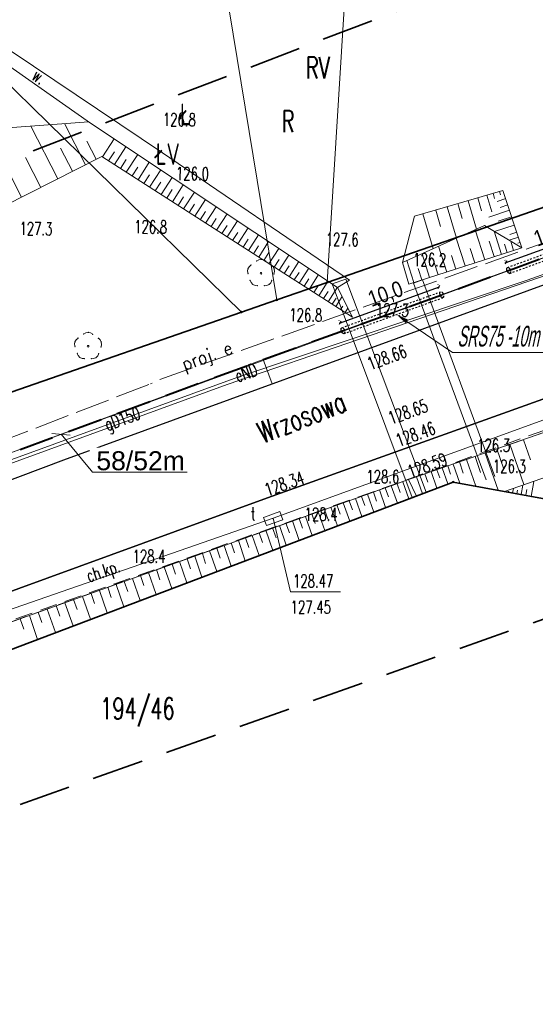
# Model space of a CAD drawing. Header units: metres. Extents: x 6496648 to 6497944, y 5962794 to 5963351.
# Tile 82 of 91: x 6497603 to 6497632, y 5963136 to 5963193. Entities that reach past the tile are written whole.
import ezdxf
from ezdxf import colors
from ezdxf.entities.mleader import LeaderData, LeaderLine
from ezdxf.math import Vec2, Vec3

# ---------------------------------------------------------------- set-up
doc = ezdxf.new("R2010")
doc.units = ezdxf.units.M
doc.header["$MEASUREMENT"] = 0
for name, pattern in [('DASHED', [19.05, 12.7, -6.35]), ('HIDDEN', [0.375, 0.25, -0.125]), ('L_0_04', [1.5, 1, -0.5]), ('mz2.0_0.5', [2.5, 2, -0.5])]:
    doc.linetypes.add(name, pattern=pattern)
doc.layers.get('0').update_dxf_attribs({"color": 8, "linetype": 'CONTINUOUS', "lineweight": 13})
doc.layers.get('DEFPOINTS').update_dxf_attribs({"linetype": 'CONTINUOUS', "lineweight": 0})
for name, color, linetype, lineweight in [('000_INNE__NIEZYDENTYFIKOWANE_', 8, 'CONTINUOUS', 13), ('209_OPIS_KONTURU_KLASYFIKACYJNEGO', 8, 'CONTINUOUS', 13), ('210_OZNACZENIE_UzYTKU', 8, 'CONTINUOUS', 13), ('211_NR_DZIAlKI', 7, 'CONTINUOUS', 25), ('217_GRANICA_KONTURU_KLASYFIKCYJNEGO', 8, 'CONTINUOUS', 13), ('218_GRANICA_UzYTKU', 8, 'CONTINUOUS', 13), ('219_LINIA_GRANICY', 3, 'CONTINUOUS', 35), ('994_NAZWA_ULICY', 8, 'CONTINUOUS', 13), ('CHODNIK__POWIERZCHNIA_', 8, 'L_0_04', 13), ('CHODNIK__POWIERZCHNIA__ATR17', 8, 'CONTINUOUS', 13), ('drzewo_lisciaste__punkt_', 8, 'CONTINUOUS', 13), ('E_proj_opisy_ośw', 1, 'CONTINUOUS', 13), ('E_proj_osłona r.', 140, 'L_0_04', 30), ('E_proj_osłona r. opis_obw. 100', 166, 'CONTINUOUS', 9), ('E_proj_ośw_linia_obw. 100', 1, 'L_0_04', 40), ('JEZDNIA__POWIERZCHNIA_', 8, 'CONTINUOUS', 25), ('KRAWezNIK__LINIA_', 8, 'CONTINUOUS', 25), ('PRZEPUST__POWIERZCHNIA_', 8, 'CONTINUOUS', 13), ('PRZEWoD_ELEKTROENERGETYCZNY__LINIA_', 1, 'CONTINUOUS', 13), ('PRZEWoD_ELEKTROENERGETYCZNY__LINIA__ATR1', 1, 'CONTINUOUS', 13), ('PRZEWoD_GAZOWY__LINIA_', 54, 'CONTINUOUS', 13), ('PRZEWoD_GAZOWY__LINIA__ATR1', 54, 'CONTINUOUS', 13), ('PRZEWoD_TELEKOMUNIKACYJNY__LINIA_', 30, 'CONTINUOUS', 13), ('przewód elektroenergetyczny (linia) - ob. projektowany', 1, 'mz2.0_0.5', 13), ('przewód elektroenergetyczny (linia) - ob. projektowany-Atr1', 1, 'mz2.0_0.5', 13), ('PUNKT_O_OKREsLONEJ_WYSOKOsCI__SIEc_TELEKOMUNIKACYJNA__ATR2', 30, 'CONTINUOUS', 13), ('PUNKT_O_OKREsLONEJ_WYSOKOsCI__SIEc_TELEKOMUNIKACYJNA__ATR3', 30, 'CONTINUOUS', 13), ('PUNKT_WYSOKOsCIOWY_NATURALNY_ATR2', 8, 'CONTINUOUS', 13), ('PUNKT_WYSOKOsCIOWY_SZTUCZNY_ATR2', 8, 'CONTINUOUS', 13), ('RoW_MELIORACYJNY__POWIERZCHNIA_', 8, 'CONTINUOUS', 13), ('RoW_MELIORACYJNY__POWIERZCHNIA__ATR17', 8, 'CONTINUOUS', 13), ('RURA_OCHRONNA___PRZEWoD_KANALIZACYJNY__LINIA_', 36, 'CONTINUOUS', 13), ('SKARPA_NIEUMOCNIONA__POWIERZCHNIA_', 8, 'CONTINUOUS', 13), ('WlAZ_OKRaGlY___SIEC_TELEKOMUNIKACYJNA__PUNKT__ATR17', 30, 'CONTINUOUS', 13), ('ZAKRES', 190, 'L_0_04', 35)]:
    doc.layers.add(name, color=color, linetype=linetype, lineweight=lineweight)
doc.layers.add('E_pomocnicza', color=3, linetype='CONTINUOUS', lineweight=13, plot=False)
doc.styles.add('Andy', font='arial.ttf', dxfattribs={"height": 2})
doc.styles.add('Annotative', font='simplex.shx')
doc.styles.add('Narrow', font='ARIALN.TTF', dxfattribs={"height": 2})
doc.styles.get("Standard").update_dxf_attribs({"font": 'simplex.shx'})
doc.dimstyles.new('wymiary', dxfattribs={"dimtxt": 0.65, "dimasz": 0.25, "dimexe": 0.25, "dimexo": 1, "dimgap": 0.1, "dimtad": 1, "dimzin": 1, "dimtxsty": 'Annotative', "dimblk": 'OBLIQUE', "dimcen": 0.0025, "dimdle": 0.05, "dimadec": 0, "dimazin": 0, "dimtfac": 1, "dimtmove": 0, "dimatfit": 3, "dimldrblk": 'NONE', "dimfxl": 1, "dimarcsym": 0})

# ---------------------------------------------------------------- blocks, each defined once
blk = doc.blocks.new('GRO')
at = {"color": 0, "linetype": 'Continuous', "lineweight": 13}
blk.add_circle((0, 0), 0.1, dxfattribs=at)
blk = doc.blocks.new('WLD')
at = {"color": 0, "linetype": 'Continuous', "lineweight": 18, "flags": 128}
blk.add_lwpolyline([(-1, 0.5), (-1, -0.5), (1, -0.5), (1, 0.5), (-0.9, 0.5)], close=True, dxfattribs=at)
blk = doc.blocks.new('_Oblique')
at = {"color": 0, "linetype": 'ByBlock', "lineweight": -2}
blk.add_line((-0.5, -0.5), (0.5, 0.5), dxfattribs=at)
blk = doc.blocks.new('*D25')
at = {"layer": 'DEFPOINTS', "color": 0}
for p in [(9.637, 2.725), (9.791, 1.957), (0, 0)]:
    blk.add_point(p, dxfattribs=at)
at = {"layer": 'E_pomocnicza', "color": 0, "lineweight": -2}
for p, q in [((9.595, 2.938), (9.588, 2.97)), ((-0.203, 0.758), (9.686, 2.735)), ((-0.196, 0.981), (-0.202, 1.013))]:
    blk.add_line(p, q, dxfattribs=at)
at = {"layer": 'E_pomocnicza', "color": 0, "lineweight": -2, "xscale": 0.25, "yscale": 0.25, "zscale": 0.25}
for p, rotation in [((9.637, 2.725), 11.303973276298), ((-0.153, 0.768), 191.303973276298)]:
    blk.add_blockref('_Oblique', p, dxfattribs=dict(at, rotation=rotation))
at = {"layer": 'E_pomocnicza', "color": 0, "linetype": 'Continuous', "lineweight": 0, "insert": (4.546, 2.729), "char_height": 2, "attachment_point": 5, "rotation": 11.30397, "style": 'Narrow'}
blk.add_mtext('{\\H0.75x;10,0}', dxfattribs=at)
blk = doc.blocks.new('_None')
blk = doc.blocks.new('*U22')
at = {"linetype": 'HIDDEN', "ltscale": 0.2}
for p, q in [((-0.059, 0.294), (9.732, 2.251)), ((0.059, -0.294), (9.849, 1.663))]:
    blk.add_line(p, q, dxfattribs=at)
at = {"linetype": 'DASHED', "ltscale": 0.02}
for centre in [(9.791, 1.957), (0, 0)]:
    blk.add_ellipse(centre, major_axis=(0.059, -0.294), ratio=0.5, dxfattribs=at)
at = {"layer": 'E_pomocnicza', "color": 4, "lineweight": 0}
dim = blk.add_aligned_dim(p1=(0, 0), p2=(9.791, 1.957), distance=0.783, text='{\\H0.75x;<>}', dimstyle='wymiary', override={"dimtxt": 1.3, "dimtad": 2, "dimdec": 1, "dimlfac": 1, "dimrnd": 0, "dimtxsty": 'Narrow'}, dxfattribs=at)
dim.commit()
dim.dimension.update_dxf_attribs({"geometry": '*D25', "text_midpoint": (4.546, 2.729)})

msp = doc.modelspace()

# ---------------------------------------------------------------- linework, layer by layer
at = {"layer": '000_INNE__NIEZYDENTYFIKOWANE_', "flags": 128}
for points in [[(6497602.65, 5963182.58), (6497600.65, 5963186.51)], [(6497604.74, 5963183.64), (6497603.19, 5963186.69)], [(6497606.35, 5963184.46), (6497605.14, 5963186.84)], [(6497607.34, 5963184.91), (6497608.01, 5963185.96)], [(6497605.6, 5963184.08), (6497604.91, 5963185.42)], [(6497606.97, 5963184.78), (6497606.43, 5963185.83)], [(6497608.03, 5963184.47), (6497608.69, 5963185.5)], [(6497603.76, 5963183.14), (6497602.88, 5963184.88)], [(6497607.68, 5963184.69), (6497608.02, 5963185.21)], [(6497608.71, 5963184.03), (6497609.37, 5963185.05)], [(6497608.37, 5963184.25), (6497608.7, 5963184.76)], [(6497609.05, 5963183.81), (6497609.38, 5963184.32)], [(6497609.39, 5963183.59), (6497610.04, 5963184.61)], [(6497609.73, 5963183.38), (6497610.05, 5963183.88)], [(6497610.06, 5963183.16), (6497610.71, 5963184.17)], [(6497610.72, 5963182.74), (6497611.36, 5963183.73)], [(6497610.39, 5963182.95), (6497610.71, 5963183.45)], [(6497611.38, 5963182.32), (6497612.01, 5963183.3)], [(6497611.05, 5963182.53), (6497611.37, 5963183.02)], [(6497611.71, 5963182.11), (6497612.02, 5963182.6)], [(6497612.03, 5963181.9), (6497612.65, 5963182.87)], [(6497629.06, 5963182.55), (6497629.28, 5963181.8)], [(6497629.57, 5963182.7), (6497629.86, 5963181.73)], [(6497629.94, 5963182.81), (6497630.03, 5963182.51)], [(6497630.67, 5963182.5), (6497630.17, 5963182.33)], [(6497630.32, 5963182.91), (6497630.37, 5963182.71)], [(6497612.35, 5963181.69), (6497612.66, 5963182.18)], [(6497612.67, 5963181.49), (6497613.29, 5963182.45)], [(6497613.3, 5963181.08), (6497613.92, 5963182.03)], [(6497627.29, 5963182.03), (6497627.82, 5963180.21)], [(6497627.91, 5963182.21), (6497628.16, 5963181.35)], [(6497628.5, 5963182.38), (6497628.98, 5963180.73)], [(6497630.79, 5963182.13), (6497630.35, 5963181.99)], [(6497612.99, 5963181.28), (6497613.3, 5963181.76)], [(6497613.62, 5963180.88), (6497613.92, 5963181.35)], [(6497613.93, 5963180.68), (6497614.54, 5963181.62)], [(6497625.88, 5963181.62), (6497626.47, 5963179.6)], [(6497626.62, 5963181.84), (6497626.9, 5963180.88)], [(6497630.89, 5963181.83), (6497629.7, 5963181.43)], [(6497631.01, 5963181.45), (6497630.23, 5963181.19)], [(6497614.24, 5963180.48), (6497614.54, 5963180.95)], [(6497614.55, 5963180.28), (6497615.15, 5963181.21)], [(6497615.17, 5963179.89), (6497615.76, 5963180.81)], [(6497631.17, 5963180.97), (6497630.03, 5963180.59)], [(6497614.86, 5963180.08), (6497615.16, 5963180.54)], [(6497615.78, 5963179.5), (6497616.36, 5963180.41)], [(6497629.46, 5963178.96), (6497628.9, 5963180.7)], [(6497630.43, 5963179.27), (6497630, 5963180.61)], [(6497631.41, 5963180.26), (6497630.88, 5963180.09)], [(6497631.31, 5963180.56), (6497630.91, 5963180.43)], [(6497615.47, 5963179.69), (6497615.77, 5963180.15)], [(6497616.08, 5963179.3), (6497616.37, 5963179.76)], [(6497616.38, 5963179.11), (6497616.95, 5963180.01)], [(6497627.26, 5963178.25), (6497626.78, 5963179.74)], [(6497628.32, 5963178.6), (6497627.81, 5963180.2)], [(6497630.01, 5963179.14), (6497629.72, 5963180.04)], [(6497630.76, 5963179.38), (6497630.61, 5963179.86)], [(6497631.13, 5963179.5), (6497630.96, 5963180.04)], [(6497631.51, 5963179.96), (6497631.37, 5963179.92)], [(6497631.61, 5963179.66), (6497631.59, 5963179.66)], [(6497616.67, 5963178.92), (6497616.96, 5963179.37)], [(6497616.97, 5963178.73), (6497617.54, 5963179.62)], [(6497617.56, 5963178.35), (6497618.12, 5963179.23)], [(6497626.27, 5963177.94), (6497625.83, 5963179.31)], [(6497627.78, 5963178.42), (6497627.53, 5963179.2)], [(6497628.88, 5963178.78), (6497628.62, 5963179.61)], [(6497617.27, 5963178.54), (6497617.55, 5963178.98)], [(6497617.85, 5963178.16), (6497618.13, 5963178.6)], [(6497618.14, 5963177.98), (6497618.7, 5963178.85)], [(6497625.36, 5963177.65), (6497624.95, 5963178.92)], [(6497626.76, 5963178.09), (6497626.53, 5963178.81)], [(6497618.43, 5963177.79), (6497618.71, 5963178.23)], [(6497618.72, 5963177.61), (6497619.27, 5963178.47)], [(6497619.29, 5963177.24), (6497619.83, 5963178.1)], [(6497625.81, 5963177.79), (6497625.6, 5963178.45)], [(6497619, 5963177.43), (6497619.28, 5963177.85)], [(6497619.57, 5963177.06), (6497619.84, 5963177.49)], [(6497619.85, 5963176.88), (6497620.39, 5963177.73)], [(6497620.39, 5963176.53), (6497620.93, 5963177.37)], [(6497620.12, 5963176.71), (6497620.39, 5963177.13)], [(6497620.83, 5963176.25), (6497621.2, 5963176.83)], [(6497620.62, 5963176.39), (6497620.85, 5963176.74)], [(6497621.11, 5963176.08), (6497621.24, 5963176.28)], [(6497621.38, 5963175.9), (6497621.54, 5963176.15)], [(6497630.92, 5963168.28), (6497631.73, 5963165.94)], [(6497631.7, 5963168.54), (6497632.1, 5963167.37)], [(6497629.48, 5963167.77), (6497630.23, 5963165.61)], [(6497630.16, 5963168.01), (6497630.57, 5963166.84)], [(6497627.63, 5963167.13), (6497628.02, 5963166.02)], [(6497627.99, 5963167.25), (6497628.21, 5963166.6)], [(6497628.4, 5963167.4), (6497628.94, 5963165.85)], [(6497628.9, 5963167.57), (6497629.21, 5963166.65)], [(6497625.99, 5963166.56), (6497626.16, 5963166.08)], [(6497626.36, 5963166.69), (6497626.69, 5963165.73)], [(6497626.68, 5963166.8), (6497626.85, 5963166.33)], [(6497627, 5963166.91), (6497627.33, 5963165.98)], [(6497627.32, 5963167.02), (6497627.48, 5963166.55)], [(6497624.38, 5963165.99), (6497624.56, 5963165.49)], [(6497624.71, 5963166.11), (6497625.07, 5963165.12)], [(6497625.51, 5963166.39), (6497625.85, 5963165.41)], [(6497632.14, 5963165.26), (6497632.3, 5963166.13)], [(6497622.67, 5963165.38), (6497623.04, 5963164.35)], [(6497623.02, 5963165.51), (6497623.2, 5963164.99)], [(6497623.36, 5963165.63), (6497623.72, 5963164.61)], [(6497623.7, 5963165.75), (6497623.88, 5963165.24)], [(6497624.04, 5963165.87), (6497624.4, 5963164.86)], [(6497630.81, 5963165.5), (6497630.83, 5963165.56)], [(6497631.07, 5963165.46), (6497631.12, 5963165.72)], [(6497631.32, 5963165.41), (6497631.36, 5963165.61)], [(6497631.57, 5963165.36), (6497631.67, 5963165.91)], [(6497631.83, 5963165.32), (6497631.89, 5963165.66)], [(6497621.26, 5963164.88), (6497621.64, 5963163.82)], [(6497621.62, 5963165.01), (6497621.81, 5963164.48)], [(6497621.97, 5963165.14), (6497622.34, 5963164.09)], [(6497622.32, 5963165.26), (6497622.51, 5963164.74)], [(6497619.45, 5963164.24), (6497619.64, 5963163.69)], [(6497619.82, 5963164.37), (6497620.21, 5963163.28)], [(6497620.18, 5963164.5), (6497620.37, 5963163.96)], [(6497620.54, 5963164.63), (6497620.93, 5963163.55)], [(6497620.9, 5963164.76), (6497621.09, 5963164.22)], [(6497617.95, 5963163.71), (6497618.15, 5963163.14)], [(6497618.33, 5963163.84), (6497618.72, 5963162.71)], [(6497618.71, 5963163.97), (6497618.9, 5963163.42)], [(6497619.08, 5963164.1), (6497619.47, 5963163)], [(6497616.4, 5963163.14), (6497616.59, 5963162.58)], [(6497616.79, 5963163.31), (6497617.19, 5963162.13)], [(6497617.18, 5963163.44), (6497617.38, 5963162.86)], [(6497617.57, 5963163.58), (6497617.96, 5963162.43)], [(6497614.79, 5963162.56), (6497614.98, 5963161.99)], [(6497615.2, 5963162.71), (6497615.6, 5963161.53)], [(6497615.61, 5963162.86), (6497615.8, 5963162.29)], [(6497616, 5963163), (6497616.4, 5963161.84)], [(6497613.12, 5963161.96), (6497613.3, 5963161.38)], [(6497613.53, 5963162.11), (6497613.95, 5963160.91)], [(6497613.96, 5963162.26), (6497614.15, 5963161.69)], [(6497614.37, 5963162.41), (6497614.78, 5963161.22)], [(6497611.79, 5963161.48), (6497612.22, 5963160.25)], [(6497612.23, 5963161.64), (6497612.43, 5963161.07)], [(6497612.68, 5963161.79), (6497613.09, 5963160.58)], [(6497610, 5963160.86), (6497610.43, 5963159.57)], [(6497610.45, 5963161.02), (6497610.65, 5963160.43)], [(6497610.9, 5963161.18), (6497611.34, 5963159.92)], [(6497611.36, 5963161.34), (6497611.55, 5963160.75)], [(6497608.58, 5963160.33), (6497608.8, 5963159.76)], [(6497609.07, 5963160.51), (6497609.51, 5963159.23)], [(6497609.53, 5963160.67), (6497609.73, 5963160.09)], [(6497607.16, 5963159.81), (6497607.61, 5963158.51)], [(6497607.64, 5963160.01), (6497607.84, 5963159.41)], [(6497608.13, 5963160.16), (6497608.57, 5963158.87)], [(6497605.66, 5963159.28), (6497605.87, 5963158.7)], [(6497606.18, 5963159.46), (6497606.63, 5963158.14)], [(6497606.67, 5963159.64), (6497606.87, 5963159.06)], [(6497603.61, 5963158.56), (6497603.83, 5963157.96)], [(6497604.13, 5963158.73), (6497604.61, 5963157.37)], [(6497604.65, 5963158.95), (6497604.86, 5963158.33)], [(6497605.16, 5963159.1), (6497605.63, 5963157.76)], [(6497602.56, 5963158.17), (6497602.77, 5963157.58)], [(6497603.1, 5963158.37), (6497603.58, 5963156.98)]]:
    msp.add_lwpolyline(points, dxfattribs=at)
at = {"layer": '217_GRANICA_KONTURU_KLASYFIKCYJNEGO', "flags": 128}
for points in [[(6497620.34, 5963177.65), (6497623.14, 5963222.76)], [(6497584.59, 5963206.09), (6497615.37, 5963175.93)], [(6497617.42, 5963176.64), (6497613.53, 5963200.37)], [(6497620.34, 5963177.65), (6497638.05, 5963183.79)], [(6497617.42, 5963176.64), (6497620.34, 5963177.65)], [(6497615.37, 5963175.93), (6497617.42, 5963176.64)]]:
    msp.add_lwpolyline(points, dxfattribs=at)
at = {"layer": '218_GRANICA_UzYTKU', "flags": 128}
for points in [[(6497620.34, 5963177.65), (6497623.14, 5963222.76)], [(6497615.37, 5963175.93), (6497584.59, 5963206.09)], [(6497617.42, 5963176.64), (6497613.53, 5963200.37)], [(6497620.34, 5963177.65), (6497638.05, 5963183.79)], [(6497617.42, 5963176.64), (6497620.34, 5963177.65)], [(6497615.37, 5963175.93), (6497617.42, 5963176.64)], [(6497602.05, 5963171.3), (6497615.37, 5963175.93)], [(6497523.54, 5963126.66), (6497627.63, 5963166.09)], [(6497627.63, 5963166.09), (6497640.2, 5963163.78)]]:
    msp.add_lwpolyline(points, dxfattribs=at)
at = {"layer": '219_LINIA_GRANICY', "flags": 128}
for points in [[(6497638.05, 5963183.79), (6497620.34, 5963177.65)], [(6497617.42, 5963176.64), (6497620.34, 5963177.65)], [(6497615.37, 5963175.93), (6497617.42, 5963176.64)], [(6497602.05, 5963171.3), (6497615.37, 5963175.93)], [(6497627.63, 5963166.09), (6497523.54, 5963126.66)], [(6497640.2, 5963163.78), (6497627.63, 5963166.09)]]:
    msp.add_lwpolyline(points, dxfattribs=at)
at = {"layer": 'CHODNIK__POWIERZCHNIA_', "flags": 128}
for points in [[(6497659.73, 5963178.79), (6497626.22, 5963166.67), (6497599.54, 5963157.17), (6497532.19, 5963132.88), (6497471.58, 5963110.99), (6497416.25, 5963090.68)], [(6497616.88, 5963165.17), (6497649.51, 5963176.88)], [(6497647.21, 5963173.94), (6497625.04, 5963166.23)], [(6497625.04, 5963166.23), (6497618.42, 5963163.87)], [(6497598.76, 5963158.58), (6497616.88, 5963165.17)], [(6497618.42, 5963163.87), (6497595.66, 5963155.7)]]:
    msp.add_lwpolyline(points, dxfattribs=at)
at = {"layer": 'DEFPOINTS', "linetype": 'Continuous'}
for points in [[(6497690.58, 5963198.6), (6497690.058, 5963200.006), (6497665.494, 5963190.895), (6497665.978, 5963189.568), (6497665.494, 5963190.895), (6497641.117, 5963182.085), (6497641.621, 5963180.703), (6497641.116, 5963182.085), (6497616.64, 5963173.176), (6497617.153, 5963171.772), (6497616.64, 5963173.176), (6497583.323, 5963160.879), (6497583.832, 5963159.468), (6497583.321, 5963160.878), (6497570.03, 5963155.953), (6497570.571, 5963154.554), (6497570.03, 5963155.953), (6497566.135, 5963154.547)], [(6497643.11, 5963182.806), (6497596.147, 5963165.645), (6497596.241, 5963165.389), (6497596.147, 5963165.645), (6497549.184, 5963148.484), (6497549.082, 5963148.773), (6497549.158, 5963148.559), (6497502.108, 5963131.637), (6497502.226, 5963131.325), (6497502.108, 5963131.637), (6497455.059, 5963114.716), (6497455.213, 5963114.328), (6497455.059, 5963114.716), (6497408.055, 5963097.666), (6497408.251, 5963097.232), (6497408.055, 5963097.666), (6497361.052, 5963080.616), (6497361.06, 5963080.618), (6497361.058, 5963080.618), (6497313.974, 5963063.795), (6497313.777, 5963064.34), (6497313.974, 5963063.795), (6497264.99, 5963053.548)]]:
    msp.add_lwpolyline(points, dxfattribs=at)
at = {"layer": 'drzewo_lisciaste__punkt_'}
for centre in [(6497616.51, 5963178.18), (6497606.5, 5963173.95)]:
    msp.add_circle(centre, 0.05, dxfattribs=at)
for centre, radius, start, end in [((6497616.131, 5963178.312), 0.399, 121.2441, 202.7116), ((6497616.51, 5963178.592), 0.388, 47.2372, 131.0489), ((6497616.876, 5963178.308), 0.413, 336.8382, 55.7652), ((6497616.287, 5963177.867), 0.416, 193.5287, 272.219), ((6497616.708, 5963177.887), 0.447, 269.5684, 343.1751), ((6497606.505, 5963174.324), 0.426, 51.3121, 128.0608), ((6497606.112, 5963174.067), 0.395, 118.9254, 201.1024), ((6497606.829, 5963174.056), 0.454, 341.3958, 53.502), ((6497606.237, 5963173.613), 0.373, 191.3529, 278.2827), ((6497606.719, 5963173.63), 0.413, 266.6141, 345.8595)]:
    msp.add_arc(centre, radius, start, end, dxfattribs=at)
for p in [(6497615.93, 5963178.65), (6497616.26, 5963178.89), (6497616.52, 5963178.98), (6497616.78, 5963178.88), (6497617.1, 5963178.64), (6497615.75, 5963178.43), (6497615.76, 5963178.16), (6497617.26, 5963178.14), (6497617.27, 5963178.42), (6497615.88, 5963177.77), (6497616.03, 5963177.54), (6497616.3, 5963177.46), (6497616.7, 5963177.46), (6497616.97, 5963177.53), (6497617.13, 5963177.76), (6497606.25, 5963174.66), (6497606.51, 5963174.75), (6497606.77, 5963174.65), (6497605.74, 5963174.2), (6497605.92, 5963174.42), (6497607.09, 5963174.41), (6497607.26, 5963174.19), (6497605.75, 5963173.93), (6497605.87, 5963173.54), (6497607.12, 5963173.53), (6497607.25, 5963173.91), (6497606.02, 5963173.31), (6497606.29, 5963173.23), (6497606.69, 5963173.23), (6497606.96, 5963173.3)]:
    msp.add_point(p, dxfattribs=at)
at = {"layer": 'JEZDNIA__POWIERZCHNIA_', "flags": 128}
for points in [[(6497562, 5963151.52), (6497567.42, 5963153.38), (6497581.38, 5963158.58), (6497590.74, 5963161.97), (6497605.1, 5963167.37), (6497630.7, 5963176.72), (6497646.44, 5963182.46), (6497661.98, 5963188.11), (6497680.74, 5963194.95), (6497690.58, 5963198.6), (6497697.66, 5963203.01), (6497702.62, 5963206.69), (6497709.79, 5963213.73), (6497710.93, 5963214.73), (6497717.24, 5963222.65), (6497724.65, 5963232.21), (6497729.29, 5963238.13)], [(6497713.37, 5963183.88), (6497710.98, 5963187.54), (6497708.06, 5963190.08), (6497703.12, 5963191.88), (6497696.43, 5963192.38), (6497692.41, 5963191.88), (6497687.47, 5963190.64), (6497659.18, 5963180.3), (6497649.51, 5963176.88), (6497616.88, 5963165.17), (6497598.76, 5963158.58), (6497531.74, 5963134.36)]]:
    msp.add_lwpolyline(points, dxfattribs=at)
at = {"layer": 'KRAWezNIK__LINIA_', "flags": 128}
msp.add_lwpolyline([(6497531.74, 5963134.36), (6497568.46, 5963147.58), (6497598.76, 5963158.58), (6497616.88, 5963165.17), (6497649.51, 5963176.88), (6497659.18, 5963180.3), (6497687.47, 5963190.64), (6497692.41, 5963191.88), (6497696.43, 5963192.38)], dxfattribs=at)
at = {"layer": 'PRZEPUST__POWIERZCHNIA_', "flags": 128}
msp.add_lwpolyline([(6497629.54, 5963166.22), (6497625.33, 5963177.61), (6497625.85, 5963177.8), (6497630.05, 5963166.41)], dxfattribs=at)
at = {"layer": 'PRZEWoD_ELEKTROENERGETYCZNY__LINIA_', "flags": 128}
msp.add_lwpolyline([(6497740, 5963252.63), (6497723.78, 5963232.67), (6497713.96, 5963220.58), (6497705.61, 5963210.38), (6497695.65, 5963201.82), (6497672.47, 5963192.74), (6497646.11, 5963182.86), (6497631.91, 5963177.78), (6497615.17, 5963172.16), (6497591.26, 5963163.45), (6497567.54, 5963154.8), (6497546.81, 5963147.29)], dxfattribs=at)
at = {"layer": 'PRZEWoD_GAZOWY__LINIA_', "flags": 128}
msp.add_lwpolyline([(6497740, 5963252.11), (6497736.38, 5963247.54), (6497725.21, 5963233.92), (6497722.22, 5963230.35), (6497706.15, 5963210.52), (6497695.66, 5963201.61), (6497674.15, 5963193.24), (6497661.44, 5963188.26), (6497637.52, 5963179.61), (6497614.54, 5963171.74), (6497590.95, 5963163.12), (6497552.77, 5963149.34), (6497515.87, 5963135.93), (6497478.52, 5963122.49), (6497467.27, 5963118.39)], dxfattribs=at)
at = {"layer": 'PRZEWoD_TELEKOMUNIKACYJNY__LINIA_', "flags": 128}
for points in [[(6497617.21, 5963164), (6497675.16, 5963185.05)], [(6497542.32, 5963136.11), (6497582.78, 5963152.04), (6497617.21, 5963164)]]:
    msp.add_lwpolyline(points, dxfattribs=at)
at = {"layer": 'PUNKT_O_OKREsLONEJ_WYSOKOsCI__SIEc_TELEKOMUNIKACYJNA__ATR2', "flags": 128}
msp.add_lwpolyline([(6497617.21, 5963164), (6497618.22, 5963159.74), (6497621.11, 5963159.74)], dxfattribs=at)
at = {"layer": 'RoW_MELIORACYJNY__POWIERZCHNIA_', "flags": 128}
msp.add_lwpolyline([(6497582.78, 5963204.04), (6497599.56, 5963192.69), (6497610.81, 5963185.15), (6497621.63, 5963177.78), (6497620.94, 5963177.36), (6497606.64, 5963186.87), (6497601.45, 5963190.51), (6497581.85, 5963203.61)], dxfattribs=at)
at = {"layer": 'RURA_OCHRONNA___PRZEWoD_KANALIZACYJNY__LINIA_', "flags": 128}
for points in [[(6497620.62, 5963177.56), (6497621.41, 5963177.83)], [(6497625.26, 5963165.19), (6497620.62, 5963177.56)], [(6497621.41, 5963177.83), (6497626.06, 5963165.5)], [(6497626.06, 5963165.5), (6497625.26, 5963165.19)]]:
    msp.add_lwpolyline(points, dxfattribs=at)
at = {"layer": 'SKARPA_NIEUMOCNIONA__POWIERZCHNIA_', "flags": 128}
for points in [[(6497606.64, 5963186.87), (6497620.94, 5963177.36), (6497621.8, 5963175.63), (6497607.29, 5963184.94), (6497601.63, 5963182.06), (6497601.62, 5963173.41), (6497593.38, 5963169.15), (6497582.15, 5963163.61), (6497575.47, 5963172.91), (6497583.36, 5963165.36), (6497599.85, 5963175.8), (6497600, 5963186.46), (6497606.54, 5963186.94)], [(6497629.44, 5963180.94), (6497624.69, 5963178.8), (6497625.4, 5963181.48), (6497630.51, 5963182.97)], [(6497630.51, 5963182.97), (6497631.61, 5963179.65), (6497629.44, 5963180.94)], [(6497629.44, 5963180.94), (6497631.61, 5963179.65), (6497625.06, 5963177.55), (6497624.69, 5963178.8)], [(6497625.04, 5963166.23), (6497647.21, 5963173.94), (6497648.7, 5963169.96), (6497646.88, 5963171.21), (6497630.6, 5963165.54), (6497627.63, 5963166.09), (6497625.5, 5963165.28)], [(6497646.88, 5963171.21), (6497648.7, 5963169.96), (6497634.67, 5963164.8), (6497630.6, 5963165.54)], [(6497595.66, 5963155.7), (6497618.42, 5963163.87), (6497625.04, 5963166.23), (6497625.5, 5963165.28), (6497595.55, 5963153.94)]]:
    msp.add_lwpolyline(points, dxfattribs=at)
at = {"layer": 'WlAZ_OKRaGlY___SIEC_TELEKOMUNIKACYJNA__PUNKT__ATR17'}
msp.add_point((6497617.21, 5963163.97, 128.48), dxfattribs=at)
at = {"layer": 'ZAKRES', "ltscale": 3, "flags": 128}
msp.add_lwpolyline([(6497692.5, 5963219.5), (6497716, 5963186.5), (6497672.2, 5963172.1), (6497502, 5963111.8), (6497349, 5963052), (6497312.6, 5963038.4), (6497228.6, 5963030.4), (6497133.5, 5963045.2), (6496948.4, 5963119.5), (6496936.6, 5963083.2), (6496927.9, 5963075.7), (6496873, 5963095.9), (6496849.7, 5963104.2), (6496824.8, 5963105.1), (6496784.8, 5963107.4), (6496786.6, 5963174.3), (6496788.5, 5963184), (6496695.2, 5963217.9), (6496711.8, 5963253.1), (6496961, 5963151.5), (6497143.1, 5963082.8), (6497228.1, 5963066.8), (6497302.3, 5963072), (6497492.1, 5963142.6)], close=True, dxfattribs=at)

# ---------------------------------------------------------------- block references
at = {"xscale": 0.5, "yscale": 0.5, "zscale": 0.5}
for p in [(6497620.34, 5963177.65), (6497617.42, 5963176.64), (6497615.37, 5963175.93), (6497627.63, 5963166.09)]:
    msp.add_blockref('GRO', p, dxfattribs=at)
at = {"layer": 'E_proj_osłona r.', "xscale": 0.6096, "yscale": 0.6096, "zscale": 0.6096, "rotation": 8.698023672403}
for p in [(6497630.842, 5963178.345), (6497621.25, 5963174.854)]:
    msp.add_blockref('*U22', p, dxfattribs=at)
at = {"layer": 'WlAZ_OKRaGlY___SIEC_TELEKOMUNIKACYJNA__PUNKT__ATR17', "xscale": 0.5, "yscale": 0.5, "zscale": 0.5, "rotation": 20}
msp.add_blockref('WLD', (6497617.21, 5963163.97), dxfattribs=at)

# ---------------------------------------------------------------- texts
at = {"layer": '209_OPIS_KONTURU_KLASYFIKACYJNEGO', "width": 0.66}
for s, p in [('RV', (6497619.1, 5963189.45)), ('ŁV', (6497610.4, 5963184.45))]:
    msp.add_text(s, height=1.25, dxfattribs=at).set_placement(p)
at = {"layer": '210_OZNACZENIE_UzYTKU', "width": 0.66}
for s, p in [('Ł', (6497611.8, 5963186.75)), ('R', (6497617.7, 5963186.35))]:
    msp.add_text(s, height=1.25, dxfattribs=at).set_placement(p)
at = {"layer": '211_NR_DZIAlKI', "width": 0.66}
msp.add_text('194/46', height=1.25, dxfattribs=at).set_placement((6497607.2, 5963152.35))
at = {"layer": '994_NAZWA_ULICY', "width": 0.66}
msp.add_text('Wrzosowa', height=1.25, rotation=21.4, dxfattribs=at).set_placement((6497616.61, 5963168.31))
at = {"layer": 'CHODNIK__POWIERZCHNIA__ATR17', "width": 0.66}
msp.add_text('ch.kp.', height=0.75, rotation=19.1, dxfattribs=at).set_placement((6497606.55, 5963160.27))
at = {"layer": 'PRZEWoD_ELEKTROENERGETYCZNY__LINIA__ATR1', "width": 0.66}
msp.add_text('eND', height=0.75, rotation=20, dxfattribs=at).set_placement((6497615.16, 5963171.85))
at = {"layer": 'PRZEWoD_GAZOWY__LINIA__ATR1', "width": 0.66}
msp.add_text('gD150', height=0.75, rotation=20.1, dxfattribs=at).set_placement((6497607.62, 5963169.04))
at = {"layer": 'przewód elektroenergetyczny (linia) - ob. projektowany-Atr1', "color": 1, "width": 0.9}
msp.add_text('proj. e', height=0.75, rotation=19.565, dxfattribs=at).set_placement((6497612.08, 5963172.54))
at = {"layer": 'PUNKT_O_OKREsLONEJ_WYSOKOsCI__SIEc_TELEKOMUNIKACYJNA__ATR2', "width": 0.66}
msp.add_text('128.47', height=0.75, dxfattribs=at).set_placement((6497618.36, 5963159.98))
at = {"layer": 'PUNKT_O_OKREsLONEJ_WYSOKOsCI__SIEc_TELEKOMUNIKACYJNA__ATR3', "width": 0.66}
msp.add_text('127.45', height=0.75, dxfattribs=at).set_placement((6497618.22, 5963158.47))
at = {"layer": 'PUNKT_WYSOKOsCIOWY_NATURALNY_ATR2', "width": 0.66}
for s, rotation, p in [('126.8', 359.2, (6497610.82, 5963186.71)), ('126.0', 359.2, (6497611.58, 5963183.58)), ('127.3', 359.1, (6497602.52, 5963180.4)), ('126.8', 359.2, (6497609.16, 5963180.5)), ('127.6', 359.2, (6497620.25, 5963179.77)), ('126.2', 359.2, (6497625.31, 5963178.6)), ('127.3', 359.1, (6497623.15, 5963175.69)), ('126.8', 359.2, (6497618.14, 5963175.4))]:
    msp.add_text(s, height=0.75, rotation=rotation, dxfattribs=at).set_placement(p)
for s, p in [('126.3', (6497629.02, 5963167.84)), ('126.3', (6497629.93, 5963166.63)), ('128.6', (6497622.61, 5963166.03)), ('128.4', (6497619.03, 5963163.85)), ('128.4', (6497609.07, 5963161.41))]:
    msp.add_text(s, height=0.75, dxfattribs=at).set_placement(p)
at = {"layer": 'PUNKT_WYSOKOsCIOWY_SZTUCZNY_ATR2', "width": 0.66}
for s, rotation, p in [('128.66', 20.1, (6497622.83, 5963172.56)), ('128.65', 19.7, (6497624.04, 5963169.41)), ('128.46', 19.7, (6497624.48, 5963168.12)), ('128.59', 19.6, (6497625.16, 5963166.31)), ('128.34', 19.1, (6497616.88, 5963165.26))]:
    msp.add_text(s, height=0.75, rotation=rotation, dxfattribs=at).set_placement(p)
at = {"layer": 'RoW_MELIORACYJNY__POWIERZCHNIA__ATR17', "width": 0.66}
msp.add_text('w.', height=0.75, rotation=325, dxfattribs=at).set_placement((6497603.18, 5963189.45))
at = {"layer": 'WlAZ_OKRaGlY___SIEC_TELEKOMUNIKACYJNA__PUNKT__ATR17', "width": 0.66}
msp.add_text('t', height=0.75, dxfattribs=at).set_placement((6497615.92, 5963163.88))

# ---------------------------------------------------------------- next in the draw order: leaders
at = {"layer": 'E_proj_opisy_ośw', "lineweight": 13}
ml = msp.add_multileader_mtext('Standard', dxfattribs=at)
ml.set_content('{\\H1.1x;58/52m} ', color=256, style='Andy')
ml.set_leader_properties(color=256, linetype='CONTINUOUS', lineweight=-1)
ml.set_arrow_properties(name='OBLIQUE')
ml.build(insert=Vec2(0, 0))
ml.multileader.update_dxf_attribs({"has_dogleg": 0, "text_left_attachment_type": 6, "text_right_attachment_type": 6, "dogleg_length": 0.36, "arrow_head_size": 0.75})
ctx = ml.context
ctx.base_point, ctx.char_height, ctx.arrow_head_size, ctx.landing_gap_size, ctx.plane_origin = Vec3(6497606.758, 5963166.652), 1, 0.75, 0.3, Vec3(6497637.726, 5963153.565)
ctx.left_attachment, ctx.right_attachment, ctx.text_align_type = 6, 6, 1
notes = []
notes.append((ctx, [(0, (1, 1, 0), (6497606.398, 5963166.652), (1, 0), 0.36, [(0, [(6497604.931, 5963168.859)], 0, [])])]))
ctx.mtext.insert, ctx.mtext.alignment, ctx.mtext.line_spacing_factor, ctx.mtext.line_spacing_style = Vec3(6497609.539, 5963167.872), 2, 0.9, 2
ctx.mtext.has_bg_fill, ctx.mtext.bg_color, ctx.mtext.bg_scale_factor, ctx.mtext.bg_transparency, ctx.mtext.use_window_bg_color = 1, -1073741824, 1.2, 0, 1
at = {"layer": 'E_proj_osłona r. opis_obw. 100', "linetype": 'Continuous', "lineweight": 13}
ml = msp.add_multileader_mtext('Standard', dxfattribs=at)
ml.set_content('{\\fArial Narrow|b0|i0|c238|p34;\\H0.92308x;\\Q12;\\W0.6;SRS75 -10m\\fArial|b0|i0|c238|p34;\\H1.0833x; }', color=256, style='Andy')
ml.set_leader_properties(color=256, linetype='CONTINUOUS', lineweight=-1)
ml.build(insert=Vec2(0, 0))
ml.multileader.update_dxf_attribs({"has_dogleg": 0, "text_left_attachment_type": 6, "text_right_attachment_type": 6, "dogleg_length": 0.36, "arrow_head_size": 0.75})
ctx = ml.context
ctx.base_point, ctx.char_height, ctx.arrow_head_size, ctx.landing_gap_size, ctx.plane_origin = Vec3(6497627.59, 5963173.596), 1.3, 0.75, 0.2, Vec3(6497649.406, 5963162.71)
ctx.left_attachment, ctx.right_attachment, ctx.text_align_type = 6, 6, 1
notes.append((ctx, [(0, (1, 1, 0), (6497627.23, 5963173.596), (1, 0), 0.36, [(0, [(6497624.336, 5963175.805)], 0, [])])]))
ctx.mtext.insert, ctx.mtext.alignment, ctx.mtext.line_spacing_factor, ctx.mtext.line_spacing_style = Vec3(6497630.238, 5963175.136), 2, 0.9, 2
ctx.mtext.has_bg_fill, ctx.mtext.bg_color, ctx.mtext.bg_scale_factor, ctx.mtext.bg_transparency, ctx.mtext.use_window_bg_color = 1, -1073741824, 1, 0, 1
for ctx, leaders in notes:
    for number, flags, end, landing, length, lines in leaders:
        leader = LeaderData()
        leader.index, (leader.has_last_leader_line, leader.has_dogleg_vector, leader.attachment_direction) = number, flags
        leader.last_leader_point, leader.dogleg_vector, leader.dogleg_length = Vec3(end), Vec3(landing), length
        for number, points, colour, breaks in lines:
            line = LeaderLine()
            line.index, line.vertices, line.color, line.breaks = number, Vec3.list(points), colors.encode_raw_color(colour), breaks
            leader.lines.append(line)
        ctx.leaders.append(leader)

# ---------------------------------------------------------------- next in the draw order: linework, layer by layer
at = {"layer": 'E_proj_ośw_linia_obw. 100', "ltscale": 2}
msp.add_lwpolyline([(6497553.426, 5963150.07), (6497569.98, 5963156.083), (6497583.282, 5963160.944), (6497595.501, 5963165.375, 0.261014), (6497595.744, 5963166.737, 0.328874), (6497596.93, 5963165.901), (6497616.64, 5963173.176), (6497642.264, 5963182.5, 0.365094), (6497642.696, 5963183.927, 0.360274), (6497643.991, 5963183.124), (6497665.494, 5963190.895), (6497678.525, 5963195.536, 0.345765), (6497678.77, 5963195.925, -0.306042), (6497678.949, 5963196.259), (6497689.203, 5963199.909, 0.466826), (6497689.646, 5963201.128)], format="xyb", dxfattribs=at)
at = {"layer": 'przewód elektroenergetyczny (linia) - ob. projektowany', "color": 1, "linetype": 'mz2.0_0.5', "lineweight": 18, "flags": 128}
for points in [[(6497733.2, 5963122.65), (6497728.01, 5963129.49), (6497687.99, 5963200.54), (6497687.34, 5963201.06), (6497680.22, 5963200.15), (6497669.41, 5963195.83), (6497668.41, 5963192.56), (6497610.59, 5963172.01), (6497610.11, 5963171.77)], [(6497490.96, 5963191.47), (6497495.63, 5963192.54), (6497505.75, 5963143.35), (6497508.26, 5963134.94), (6497520.52, 5963139.11), (6497551.03, 5963149.92), (6497580.5, 5963160.36), (6497610.11, 5963171.77)]]:
    msp.add_lwpolyline(points, dxfattribs=at)

doc.saveas('drawing.dxf')
